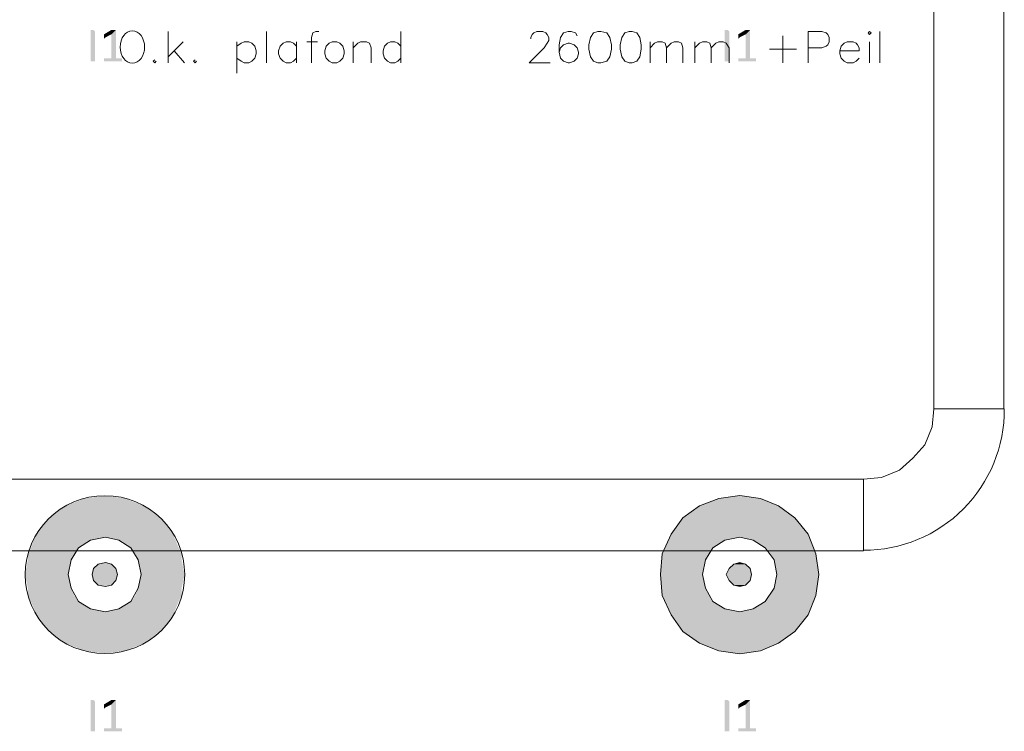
# Model space of a CAD drawing. Header units: millimetres. Extents: x -197899 to 120983, y -4228 to 45370.
# Tile 50 of 200: x -166096 to -163303, y 10624 to 12642. Entities that reach past the tile are written whole.
import ezdxf

# ---------------------------------------------------------------- set-up
doc = ezdxf.new("R2010")
doc.units = ezdxf.units.MM
for name, color, linetype in [('AL63----', 7, 'Continuous'), ('PDF_Geometry', 8, 'Continuous'), ('PDF_Solid Fills', 8, 'Continuous')]:
    doc.layers.add(name, color=color, linetype=linetype)

# ---------------------------------------------------------------- blocks, each defined once
blk = doc.blocks.new('A$C01523A58')
at = {"layer": 'PDF_Solid Fills'}
for color, points in [(7, [(-3708.4, -16628.5), (-3721.1, -16628.5), (-3721.1, -16539.7), (-3712.7, -16539.7), (-3708.4, -16543.9)]), (7, [(-3649.1, -16539.7), (-3661.9, -16552.3), (-3661.9, -16620), (-3683, -16620), (-3683, -16624.3), (-3683, -16628.5), (-3632.2, -16628.5), (-3632.2, -16624.3), (-3632.2, -16620), (-3649.1, -16620)]), (7, [(-3657.6, -16539.7), (-3661.9, -16539.7), (-3683, -16552.3), (-3683, -16556.6), (-3683, -16560.8), (-3683, -16565.1), (-3678.8, -16560.8), (-3661.9, -16552.3), (-3649.1, -16539.7), (-3653.4, -16539.7)]), (7, [(-1909.3, -16628.5), (-1921.9, -16628.5), (-1921.9, -16539.7), (-1913.5, -16539.7), (-1909.3, -16543.9)]), (7, [(-1850, -16539.7), (-1862.7, -16552.3), (-1862.7, -16620), (-1883.9, -16620), (-1883.9, -16624.3), (-1883.9, -16628.5), (-1833.1, -16628.5), (-1833.1, -16624.3), (-1833.1, -16620), (-1850, -16620)]), (7, [(-1858.5, -16539.7), (-1862.7, -16539.7), (-1883.9, -16552.3), (-1883.9, -16556.6), (-1883.9, -16560.8), (-1883.9, -16565.1), (-1879.6, -16560.8), (-1862.7, -16552.3), (-1850, -16539.7), (-1854.2, -16539.7)]), (1, [(-3738, -17868.9), (-3793.1, -17890.1), (-3568.7, -17890.1)]), (1, [(-3678.8, -17860.4), (-3738, -17868.9), (-3623.7, -17868.9)]), (1, [(-3738, -17868.9), (-3623.7, -17868.9), (-3568.7, -17890.1)]), (1, [(-1938.9, -17868.9), (-1993.9, -17890.1), (-1769.6, -17890.1)]), (1, [(-1879.6, -17860.4), (-1938.9, -17868.9), (-1820.3, -17868.9)]), (1, [(-1938.9, -17868.9), (-1820.3, -17868.9), (-1769.6, -17890.1)]), (1, [(-3793.1, -17890.1), (-3839.6, -17923.9), (-3522.1, -17923.9)]), (1, [(-3793.1, -17890.1), (-3568.7, -17890.1), (-3522.1, -17923.9)]), (1, [(-1993.9, -17890.1), (-2040.5, -17923.9), (-1723, -17923.9)]), (1, [(-1993.9, -17890.1), (-1769.6, -17890.1), (-1723, -17923.9)]), (1, [(-3839.6, -17923.9), (-3873.5, -17970.5), (-3484.1, -17970.5)]), (1, [(-3839.6, -17923.9), (-3522.1, -17923.9), (-3484.1, -17970.5)]), (1, [(-2040.5, -17923.9), (-2074.4, -17970.5), (-1684.9, -17970.5)]), (1, [(-2040.5, -17923.9), (-1723, -17923.9), (-1684.9, -17970.5)]), (1, [(-3882, -17987.4), (-3890.4, -18008.6), (-3755, -18008.6)]), (1, [(-3877.8, -17979), (-3882, -17987.4), (-3721.1, -17987.4)]), (1, [(-3882, -17987.4), (-3721.1, -17987.4), (-3755, -18008.6)]), (1, [(-3873.5, -17970.5), (-3877.8, -17979), (-3484.1, -17979)]), (1, [(-3877.8, -17979), (-3678.8, -17979), (-3721.1, -17987.4)]), (1, [(-3873.5, -17970.5), (-3484.1, -17970.5), (-3484.1, -17979)]), (1, [(-3678.8, -17979), (-3640.7, -17987.4), (-3479.8, -17987.4)]), (1, [(-3678.8, -17979), (-3484.1, -17979), (-3479.8, -17987.4)]), (1, [(-3640.7, -17987.4), (-3606.8, -18008.6), (-3471.3, -18008.6)]), (1, [(-3640.7, -17987.4), (-3479.8, -17987.4), (-3471.3, -18008.6)]), (1, [(-2082.8, -17987.4), (-2091.3, -18008.6), (-1955.8, -18008.6)]), (1, [(-2078.6, -17979), (-2082.8, -17987.4), (-1921.9, -17987.4)]), (1, [(-2082.8, -17987.4), (-1921.9, -17987.4), (-1955.8, -18008.6)]), (1, [(-2074.4, -17970.5), (-2078.6, -17979), (-1680.6, -17979)]), (1, [(-2078.6, -17979), (-1879.6, -17979), (-1921.9, -17987.4)]), (1, [(-2074.4, -17970.5), (-1684.9, -17970.5), (-1680.6, -17979)]), (1, [(-1879.6, -17979), (-1841.5, -17987.4), (-1680.6, -17987.4)]), (1, [(-1879.6, -17979), (-1680.6, -17979), (-1680.6, -17987.4)]), (1, [(-1841.5, -17987.4), (-1807.6, -18008.6), (-1668, -18008.6)]), (1, [(-1841.5, -17987.4), (-1680.6, -17987.4), (-1668, -18008.6)]), (1, [(-3890.4, -18008.6), (-3898.9, -18025.5), (-3767.7, -18025.5)]), (1, [(-3890.4, -18008.6), (-3755, -18008.6), (-3767.7, -18025.5)]), (1, [(-3606.8, -18008.6), (-3594.1, -18025.5), (-3462.9, -18025.5)]), (1, [(-3606.8, -18008.6), (-3471.3, -18008.6), (-3462.9, -18025.5)]), (1, [(-2091.3, -18008.6), (-2099.8, -18025.5), (-1964.3, -18025.5)]), (1, [(-2091.3, -18008.6), (-1955.8, -18008.6), (-1964.3, -18025.5)]), (1, [(-1807.6, -18008.6), (-1795, -18025.5), (-1663.7, -18025.5)]), (1, [(-1807.6, -18008.6), (-1668, -18008.6), (-1663.7, -18025.5)]), (1, [(-3898.9, -18042.5), (-3907.4, -18084.8), (-3784.6, -18084.8)]), (1, [(-3898.9, -18025.5), (-3898.9, -18042.5), (-3776.2, -18042.5)]), (1, [(-3898.9, -18025.5), (-3767.7, -18025.5), (-3776.2, -18042.5)]), (1, [(-3898.9, -18042.5), (-3776.2, -18042.5), (-3784.6, -18084.8)]), (1, [(-3594.1, -18025.5), (-3585.7, -18042.5), (-3462.9, -18042.5)]), (1, [(-3594.1, -18025.5), (-3462.9, -18025.5), (-3462.9, -18042.5)]), (1, [(-3585.7, -18042.5), (-3577.2, -18084.8), (-3454.4, -18084.8)]), (1, [(-3585.7, -18042.5), (-3462.9, -18042.5), (-3454.4, -18084.8)]), (1, [(-2099.8, -18042.5), (-2104, -18084.8), (-1985.5, -18084.8)]), (1, [(-2099.8, -18025.5), (-2099.8, -18042.5), (-1977, -18042.5)]), (1, [(-2099.8, -18025.5), (-1964.3, -18025.5), (-1977, -18042.5)]), (1, [(-2099.8, -18042.5), (-1977, -18042.5), (-1985.5, -18084.8)]), (1, [(-1795, -18025.5), (-1782.2, -18042.5), (-1659.5, -18042.5)]), (1, [(-1795, -18025.5), (-1663.7, -18025.5), (-1659.5, -18042.5)]), (1, [(-1782.2, -18042.5), (-1773.8, -18084.8), (-1655.2, -18084.8)]), (1, [(-1782.2, -18042.5), (-1659.5, -18042.5), (-1655.2, -18084.8)]), (51, [(-3712.7, -18067.9), (-3716.9, -18084.8), (-3644.9, -18084.8)]), (51, [(-3699.9, -18055.2), (-3712.7, -18067.9), (-3649.1, -18067.9)]), (51, [(-3712.7, -18067.9), (-3649.1, -18067.9), (-3644.9, -18084.8)]), (51, [(-3678.8, -18050.9), (-3699.9, -18055.2), (-3661.9, -18055.2)]), (51, [(-3699.9, -18055.2), (-3661.9, -18055.2), (-3649.1, -18067.9)]), (51, [(-1909.3, -18067.9), (-1917.7, -18084.8), (-1845.7, -18084.8)]), (51, [(-1896.5, -18055.2), (-1909.3, -18067.9), (-1850, -18067.9)]), (51, [(-1909.3, -18067.9), (-1850, -18067.9), (-1845.7, -18084.8)]), (51, [(-1879.6, -18050.9), (-1896.5, -18055.2), (-1862.7, -18055.2)]), (51, [(-1896.5, -18055.2), (-1862.7, -18055.2), (-1850, -18067.9)]), (1, [(-3907.4, -18084.8), (-3898.9, -18122.9), (-3776.2, -18122.9)]), (1, [(-3907.4, -18084.8), (-3784.6, -18084.8), (-3776.2, -18122.9)]), (51, [(-3716.9, -18084.8), (-3712.7, -18101.7), (-3649.1, -18101.7)]), (51, [(-3716.9, -18084.8), (-3644.9, -18084.8), (-3649.1, -18101.7)]), (1, [(-3577.2, -18084.8), (-3585.7, -18122.9), (-3462.9, -18122.9)]), (1, [(-3577.2, -18084.8), (-3454.4, -18084.8), (-3462.9, -18122.9)]), (1, [(-2104, -18084.8), (-2099.8, -18122.9), (-1977, -18122.9)]), (1, [(-2104, -18084.8), (-1985.5, -18084.8), (-1977, -18122.9)]), (51, [(-1917.7, -18084.8), (-1909.3, -18101.7), (-1850, -18101.7)]), (51, [(-1917.7, -18084.8), (-1845.7, -18084.8), (-1850, -18101.7)]), (1, [(-1773.8, -18084.8), (-1782.2, -18122.9), (-1659.5, -18122.9)]), (1, [(-1773.8, -18084.8), (-1655.2, -18084.8), (-1659.5, -18122.9)]), (1, [(-3898.9, -18122.9), (-3898.9, -18144.1), (-3767.7, -18144.1)]), (1, [(-3898.9, -18122.9), (-3776.2, -18122.9), (-3767.7, -18144.1)]), (51, [(-3712.7, -18101.7), (-3699.9, -18114.4), (-3661.9, -18114.4)]), (51, [(-3712.7, -18101.7), (-3649.1, -18101.7), (-3661.9, -18114.4)]), (51, [(-3699.9, -18114.4), (-3661.9, -18114.4), (-3678.8, -18118.7)]), (1, [(-3585.7, -18122.9), (-3594.1, -18144.1), (-3462.9, -18144.1)]), (1, [(-3585.7, -18122.9), (-3462.9, -18122.9), (-3462.9, -18144.1)]), (1, [(-2099.8, -18122.9), (-2099.8, -18144.1), (-1964.3, -18144.1)]), (1, [(-2099.8, -18122.9), (-1977, -18122.9), (-1964.3, -18144.1)]), (51, [(-1909.3, -18101.7), (-1896.5, -18114.4), (-1862.7, -18114.4)]), (51, [(-1909.3, -18101.7), (-1850, -18101.7), (-1862.7, -18114.4)]), (51, [(-1896.5, -18114.4), (-1862.7, -18114.4), (-1879.6, -18118.7)]), (1, [(-1782.2, -18122.9), (-1795, -18144.1), (-1663.7, -18144.1)]), (1, [(-1782.2, -18122.9), (-1659.5, -18122.9), (-1663.7, -18144.1)]), (1, [(-3898.9, -18144.1), (-3890.4, -18161), (-3755, -18161)]), (1, [(-3898.9, -18144.1), (-3767.7, -18144.1), (-3755, -18161)]), (1, [(-3594.1, -18144.1), (-3606.8, -18161), (-3471.3, -18161)]), (1, [(-3594.1, -18144.1), (-3462.9, -18144.1), (-3471.3, -18161)]), (1, [(-2099.8, -18144.1), (-2091.3, -18161), (-1955.8, -18161)]), (1, [(-2099.8, -18144.1), (-1964.3, -18144.1), (-1955.8, -18161)]), (1, [(-1795, -18144.1), (-1807.6, -18161), (-1668, -18161)]), (1, [(-1795, -18144.1), (-1663.7, -18144.1), (-1668, -18161)]), (1, [(-3890.4, -18161), (-3882, -18182.2), (-3721.1, -18182.2)]), (1, [(-3890.4, -18161), (-3755, -18161), (-3721.1, -18182.2)]), (1, [(-3882, -18182.2), (-3877.8, -18190.7), (-3678.8, -18190.7)]), (1, [(-3882, -18182.2), (-3721.1, -18182.2), (-3678.8, -18190.7)]), (1, [(-3640.7, -18182.2), (-3678.8, -18190.7), (-3484.1, -18190.7)]), (1, [(-3606.8, -18161), (-3640.7, -18182.2), (-3479.8, -18182.2)]), (1, [(-3640.7, -18182.2), (-3479.8, -18182.2), (-3484.1, -18190.7)]), (1, [(-3606.8, -18161), (-3471.3, -18161), (-3479.8, -18182.2)]), (1, [(-2091.3, -18161), (-2082.8, -18182.2), (-1921.9, -18182.2)]), (1, [(-2091.3, -18161), (-1955.8, -18161), (-1921.9, -18182.2)]), (1, [(-2082.8, -18182.2), (-2078.6, -18190.7), (-1879.6, -18190.7)]), (1, [(-2082.8, -18182.2), (-1921.9, -18182.2), (-1879.6, -18190.7)]), (1, [(-1841.5, -18182.2), (-1879.6, -18190.7), (-1680.6, -18190.7)]), (1, [(-1807.6, -18161), (-1841.5, -18182.2), (-1680.6, -18182.2)]), (1, [(-1841.5, -18182.2), (-1680.6, -18182.2), (-1680.6, -18190.7)]), (1, [(-1807.6, -18161), (-1668, -18161), (-1680.6, -18182.2)]), (1, [(-3877.8, -18190.7), (-3873.5, -18199.1), (-3484.1, -18199.1)]), (1, [(-3877.8, -18190.7), (-3484.1, -18190.7), (-3484.1, -18199.1)]), (1, [(-3873.5, -18199.1), (-3839.6, -18245.7), (-3522.1, -18245.7)]), (1, [(-3873.5, -18199.1), (-3484.1, -18199.1), (-3522.1, -18245.7)]), (1, [(-2078.6, -18190.7), (-2074.4, -18199.1), (-1684.9, -18199.1)]), (1, [(-2078.6, -18190.7), (-1680.6, -18190.7), (-1684.9, -18199.1)]), (1, [(-2074.4, -18199.1), (-2040.5, -18245.7), (-1723, -18245.7)]), (1, [(-2074.4, -18199.1), (-1684.9, -18199.1), (-1723, -18245.7)]), (1, [(-3839.6, -18245.7), (-3793.1, -18279.5), (-3568.7, -18279.5)]), (1, [(-3839.6, -18245.7), (-3522.1, -18245.7), (-3568.7, -18279.5)]), (1, [(-2040.5, -18245.7), (-1993.9, -18279.5), (-1769.6, -18279.5)]), (1, [(-2040.5, -18245.7), (-1723, -18245.7), (-1769.6, -18279.5)]), (1, [(-3793.1, -18279.5), (-3738, -18300.7), (-3623.7, -18300.7)]), (1, [(-3793.1, -18279.5), (-3568.7, -18279.5), (-3623.7, -18300.7)]), (1, [(-1993.9, -18279.5), (-1938.9, -18300.7), (-1820.3, -18300.7)]), (1, [(-1993.9, -18279.5), (-1769.6, -18279.5), (-1820.3, -18300.7)]), (1, [(-3738, -18300.7), (-3623.7, -18300.7), (-3678.8, -18309.2)]), (1, [(-1938.9, -18300.7), (-1820.3, -18300.7), (-1879.6, -18309.2)]), (7, [(-3708.4, -18529.3), (-3721.1, -18529.3), (-3721.1, -18440.4), (-3712.7, -18440.4), (-3708.4, -18444.6)]), (7, [(-3649.1, -18440.4), (-3661.9, -18453.1), (-3661.9, -18520.8), (-3683, -18520.8), (-3683, -18525.1), (-3683, -18529.3), (-3632.2, -18529.3), (-3632.2, -18525.1), (-3632.2, -18520.8), (-3649.1, -18520.8)]), (7, [(-3657.6, -18440.4), (-3661.9, -18440.4), (-3683, -18453.1), (-3683, -18457.4), (-3683, -18461.6), (-3683, -18465.8), (-3678.8, -18461.6), (-3661.9, -18453.1), (-3649.1, -18440.4), (-3653.4, -18440.4)]), (7, [(-1909.3, -18529.3), (-1921.9, -18529.3), (-1921.9, -18440.4), (-1913.5, -18440.4), (-1909.3, -18444.6)]), (7, [(-1850, -18440.4), (-1862.7, -18453.1), (-1862.7, -18520.8), (-1883.9, -18520.8), (-1883.9, -18525.1), (-1883.9, -18529.3), (-1833.1, -18529.3), (-1833.1, -18525.1), (-1833.1, -18520.8), (-1850, -18520.8)]), (7, [(-1858.5, -18440.4), (-1862.7, -18440.4), (-1883.9, -18453.1), (-1883.9, -18457.4), (-1883.9, -18461.6), (-1883.9, -18465.8), (-1879.6, -18461.6), (-1862.7, -18453.1), (-1850, -18440.4), (-1854.2, -18440.4)])]:
    blk.add_hatch(color=color, dxfattribs=at).paths.add_polyline_path(points)
at = {"layer": 'PDF_Geometry', "color": 200, "lineweight": 18}
for points in [[(-1329.3, -17614.9), (-1329.3, -1850)], [(-1130.3, -1850), (-1130.3, -17614.9), (-1329.3, -17614.9)], [(-1528.3, -17813.9), (-1477.5, -17809.6), (-1426.7, -17788.5), (-1388.5, -17754.6), (-1354.7, -17716.5), (-1333.5, -17665.7), (-1329.3, -17614.9)], [(-1329.3, -17614.9), (-1130.3, -17614.9)], [(-7404.1, -18017.1), (-7404.1, -17813.9), (-1528.3, -17813.9)], [(-1528.3, -18017.1), (-7404.1, -18017.1), (-7404.1, -17813.9)], [(-1528.3, -18017.1), (-1528.3, -17813.9)], [(-1528.3, -17813.9), (-1528.3, -18017.1)]]:
    blk.add_lwpolyline(points, dxfattribs=at)
at = {"layer": 'PDF_Geometry', "color": 7, "lineweight": 18, "true_color": 0xeeeeee}
for points in [[(-3501, -16632.8), (-3501, -16543.9)], [(-3221.6, -16632.8), (-3221.6, -16543.9)], [(-3073.4, -16543.9), (-3081.8, -16543.9), (-3090.3, -16548.1), (-3094.6, -16560.8), (-3094.6, -16632.8)], [(-2840.5, -16543.9), (-2840.5, -16632.8)], [(-2472.3, -16565.1), (-2472.3, -16560.8), (-2468.1, -16552.3), (-2463.8, -16548.1), (-2455.3, -16543.9), (-2438.4, -16543.9), (-2429.9, -16548.1), (-2425.7, -16552.3), (-2421.5, -16560.8), (-2421.5, -16569.3), (-2425.7, -16577.7), (-2434.2, -16590.5), (-2476.5, -16632.8), (-2417.2, -16632.8)], [(-2341.1, -16556.6), (-2345.3, -16548.1), (-2358, -16543.9), (-2366.5, -16543.9), (-2379.1, -16548.1), (-2387.6, -16560.8), (-2391.9, -16582), (-2391.9, -16603.1), (-2387.6, -16620), (-2379.1, -16628.5), (-2366.5, -16632.8), (-2362.2, -16632.8), (-2349.5, -16628.5), (-2341.1, -16620), (-2336.8, -16607.4), (-2336.8, -16603.1), (-2341.1, -16590.5), (-2349.5, -16582), (-2362.2, -16577.7), (-2366.5, -16577.7), (-2379.1, -16582), (-2387.6, -16590.5), (-2391.9, -16603.1)], [(-2281.8, -16543.9), (-2294.5, -16548.1), (-2303, -16560.8), (-2307.2, -16582), (-2307.2, -16594.6), (-2303, -16615.9), (-2294.5, -16628.5), (-2281.8, -16632.8), (-2273.3, -16632.8), (-2256.4, -16628.5), (-2247.9, -16615.9), (-2243.7, -16594.6), (-2243.7, -16582), (-2247.9, -16560.8), (-2256.4, -16548.1), (-2273.3, -16543.9), (-2281.8, -16543.9)], [(-2192.9, -16543.9), (-2205.6, -16548.1), (-2214, -16560.8), (-2218.3, -16582), (-2218.3, -16594.6), (-2214, -16615.9), (-2205.6, -16628.5), (-2192.9, -16632.8), (-2184.4, -16632.8), (-2171.7, -16628.5), (-2163.2, -16615.9), (-2159, -16594.6), (-2159, -16582), (-2163.2, -16560.8), (-2171.7, -16548.1), (-2184.4, -16543.9), (-2192.9, -16543.9)], [(-1756.8, -16556.6), (-1756.8, -16632.8)], [(-1684.9, -16632.8), (-1684.9, -16543.9), (-1646.8, -16543.9), (-1634.1, -16548.1), (-1629.8, -16552.3), (-1625.6, -16560.8), (-1625.6, -16573.5), (-1629.8, -16582), (-1634.1, -16586.2), (-1646.8, -16590.5), (-1684.9, -16590.5)], [(-1515.5, -16548.1), (-1511.3, -16552.3), (-1507.1, -16548.1), (-1511.3, -16543.9), (-1515.5, -16548.1)], [(-1481.7, -16632.8), (-1481.7, -16543.9)], [(-3458.6, -16573.5), (-3501, -16615.9)], [(-3306.2, -16573.5), (-3306.2, -16662.4)], [(-3306.2, -16586.2), (-3293.6, -16577.7), (-3285.1, -16573.5), (-3272.4, -16573.5), (-3263.9, -16577.7), (-3255.4, -16586.2), (-3251.2, -16598.9), (-3251.2, -16607.4), (-3255.4, -16620), (-3263.9, -16628.5), (-3272.4, -16632.8), (-3285.1, -16632.8), (-3293.6, -16628.5), (-3306.2, -16620)], [(-3136.9, -16586.2), (-3145.4, -16577.7), (-3153.9, -16573.5), (-3166.5, -16573.5), (-3175, -16577.7), (-3183.5, -16586.2), (-3187.7, -16598.9), (-3187.7, -16607.4), (-3183.5, -16620), (-3175, -16628.5), (-3166.5, -16632.8), (-3153.9, -16632.8), (-3145.4, -16628.5), (-3136.9, -16620)], [(-3136.9, -16573.5), (-3136.9, -16632.8)], [(-3107.3, -16573.5), (-3077.7, -16573.5)], [(-3035.3, -16573.5), (-3043.8, -16577.7), (-3052.3, -16586.2), (-3056.4, -16598.9), (-3056.4, -16607.4), (-3052.3, -16620), (-3043.8, -16628.5), (-3035.3, -16632.8), (-3022.6, -16632.8), (-3014.1, -16628.5), (-3005.7, -16620), (-3001.5, -16607.4), (-3001.5, -16598.9), (-3005.7, -16586.2), (-3014.1, -16577.7), (-3022.6, -16573.5), (-3035.3, -16573.5)], [(-2976.1, -16632.8), (-2976.1, -16573.5)], [(-2976.1, -16590.5), (-2963.3, -16577.7), (-2954.9, -16573.5), (-2937.9, -16573.5), (-2929.5, -16577.7), (-2925.2, -16590.5), (-2925.2, -16632.8)], [(-2840.5, -16586.2), (-2849.1, -16577.7), (-2857.5, -16573.5), (-2870.2, -16573.5), (-2878.7, -16577.7), (-2887.1, -16586.2), (-2891.4, -16598.9), (-2891.4, -16607.4), (-2887.1, -16620), (-2878.7, -16628.5), (-2870.2, -16632.8), (-2857.5, -16632.8), (-2849.1, -16628.5), (-2840.5, -16620)], [(-2133.6, -16632.8), (-2133.6, -16573.5)], [(-2133.6, -16590.5), (-2120.9, -16577.7), (-2112.4, -16573.5), (-2099.8, -16573.5), (-2091.3, -16577.7), (-2087, -16590.5), (-2087, -16632.8)], [(-2087, -16590.5), (-2074.4, -16577.7), (-2065.9, -16573.5), (-2053.2, -16573.5), (-2044.7, -16577.7), (-2040.5, -16590.5), (-2040.5, -16632.8)], [(-2006.6, -16632.8), (-2006.6, -16573.5)], [(-2006.6, -16590.5), (-1993.9, -16577.7), (-1985.5, -16573.5), (-1972.7, -16573.5), (-1964.3, -16577.7), (-1960.1, -16590.5), (-1960.1, -16632.8)], [(-1960.1, -16590.5), (-1947.3, -16577.7), (-1938.9, -16573.5), (-1926.2, -16573.5), (-1917.7, -16577.7), (-1909.3, -16590.5), (-1909.3, -16632.8)], [(-1596, -16598.9), (-1540.9, -16598.9), (-1540.9, -16590.5), (-1545.2, -16582), (-1549.4, -16577.7), (-1557.9, -16573.5), (-1574.8, -16573.5), (-1583.3, -16577.7), (-1591.8, -16586.2), (-1596, -16598.9), (-1596, -16607.4), (-1591.8, -16620), (-1583.3, -16628.5), (-1574.8, -16632.8), (-1557.9, -16632.8), (-1549.4, -16628.5), (-1540.9, -16620)], [(-1511.3, -16573.5), (-1511.3, -16632.8)], [(-3484.1, -16598.9), (-3454.4, -16632.8)], [(-1795, -16594.6), (-1718.8, -16594.6)], [(-3539.1, -16624.3), (-3543.3, -16628.5), (-3539.1, -16632.8), (-3534.9, -16628.5)], [(-3424.8, -16624.3), (-3429, -16628.5), (-3424.8, -16632.8), (-3420.6, -16628.5)]]:
    blk.add_lwpolyline(points, dxfattribs=at)
at = {"layer": 'PDF_Geometry', "color": 1, "lineweight": 18}
for points in [[(-1655.2, -18084.8), (-1663.7, -18025.5), (-1684.9, -17970.5), (-1723, -17923.9), (-1769.6, -17890.1), (-1820.3, -17868.9), (-1879.6, -17860.4), (-1938.9, -17868.9), (-1993.9, -17890.1), (-2040.5, -17923.9), (-2074.4, -17970.5), (-2099.8, -18025.5), (-2104, -18084.8), (-2099.8, -18144.1), (-2074.4, -18199.1), (-2040.5, -18245.7), (-1993.9, -18279.5), (-1938.9, -18300.7), (-1879.6, -18309.2), (-1820.3, -18300.7), (-1769.6, -18279.5), (-1723, -18245.7), (-1684.9, -18199.1), (-1663.7, -18144.1), (-1655.2, -18084.8)], [(-3577.2, -18084.8), (-3585.7, -18042.5), (-3606.8, -18008.6), (-3640.7, -17987.4), (-3678.8, -17979), (-3721.1, -17987.4), (-3755, -18008.6), (-3776.2, -18042.5), (-3784.6, -18084.8), (-3776.2, -18122.9), (-3755, -18161), (-3721.1, -18182.2), (-3678.8, -18190.7), (-3640.7, -18182.2), (-3606.8, -18161), (-3585.7, -18122.9), (-3577.2, -18084.8)], [(-1773.8, -18084.8), (-1782.2, -18042.5), (-1807.6, -18008.6), (-1841.5, -17987.4), (-1879.6, -17979), (-1921.9, -17987.4), (-1955.8, -18008.6), (-1977, -18042.5), (-1985.5, -18084.8), (-1977, -18122.9), (-1955.8, -18161), (-1921.9, -18182.2), (-1879.6, -18190.7), (-1841.5, -18182.2), (-1807.6, -18161), (-1782.2, -18122.9), (-1773.8, -18084.8)]]:
    blk.add_lwpolyline(points, dxfattribs=at)
at = {"layer": 'PDF_Geometry', "color": 51, "lineweight": 18}
for points in [[(-3644.9, -18084.8), (-3649.1, -18067.9), (-3661.9, -18055.2), (-3678.8, -18050.9), (-3699.9, -18055.2), (-3712.7, -18067.9), (-3716.9, -18084.8), (-3712.7, -18101.7), (-3699.9, -18114.4), (-3678.8, -18118.7), (-3661.9, -18114.4), (-3649.1, -18101.7), (-3644.9, -18084.8)], [(-1845.7, -18084.8), (-1850, -18067.9), (-1862.7, -18055.2), (-1879.6, -18050.9), (-1896.5, -18055.2), (-1909.3, -18067.9), (-1917.7, -18084.8), (-1909.3, -18101.7), (-1896.5, -18114.4), (-1879.6, -18118.7), (-1862.7, -18114.4), (-1850, -18101.7), (-1845.7, -18084.8)]]:
    blk.add_lwpolyline(points, dxfattribs=at)
at = {"layer": 'PDF_Geometry', "color": 200, "lineweight": 18}
blk.add_arc((-1527.4, -17617.3), 398.5, 269.8751, 0.3409, dxfattribs=at)
at = {"layer": 'PDF_Geometry', "color": 7, "lineweight": 18, "true_color": 0xeeeeee}
blk.add_ellipse((-3602.6, -16588.3), major_axis=(0, 45.9), ratio=0.756662, dxfattribs=at)
at = {"layer": 'PDF_Geometry', "color": 1, "lineweight": 18}
blk.add_ellipse((-3680.4, -18084.8), major_axis=(-226.4, 0), ratio=0.988994, dxfattribs=at)

msp = doc.modelspace()

# ---------------------------------------------------------------- block references
at = {"layer": 'AL63----'}
msp.add_blockref('A$C01523A58', (-162173.6, 29153.2), dxfattribs=at)

doc.saveas('drawing.dxf')
